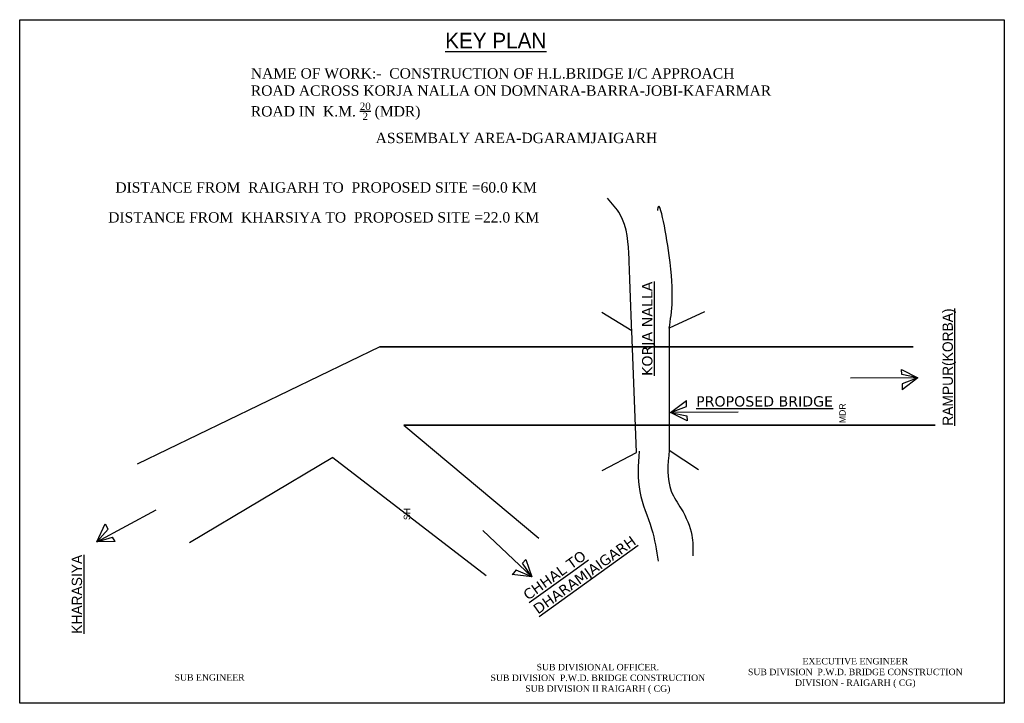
# Model space of a CAD drawing. Header units: millimetres. Extents: x 475395 to 477305, y 297144 to 298469.
import ezdxf

# ---------------------------------------------------------------- set-up
doc = ezdxf.new("R2010")
doc.units = ezdxf.units.MM
doc.header["$MEASUREMENT"] = 0

msp = doc.modelspace()

# ---------------------------------------------------------------- linework, layer by layer
at = {"color": 3}
for p, q in [((476093, 297835), (475622.3, 297607.7)), ((477105.4, 297791.3), (477137.3, 297774.9)), ((477106.2, 297781.6), (477105.4, 297791.3)), ((477137.3, 297774.9), (477106.2, 297781.6)), ((477137.3, 297774.9), (477006.3, 297774.5)), ((477137.3, 297774.9), (477106.5, 297763.6)), ((477106.5, 297763.6), (477106.7, 297752.1)), ((477137.3, 297774.9), (477106.7, 297752.1)), ((476657.5, 297708), (476688, 297731)), ((476688.3, 297719.4), (476688, 297731)), ((476657.4, 297708.4), (476788.4, 297709.1)), ((476657.5, 297708), (476688.3, 297719.4)), ((476689.5, 297691.8), (476657.5, 297708)), ((476657.5, 297708), (476688.6, 297701.4)), ((476688.6, 297701.4), (476689.5, 297691.8)), ((476140, 297683.2), (476401.7, 297464.2)), ((476002.1, 297620.3), (475724.1, 297455.2)), ((476002.1, 297620.3), (476299.9, 297391.6)), ((475544.2, 297457.2), (475659.6, 297519.1)), ((475544.2, 297457.2), (475560.5, 297491.7)), ((475544.2, 297457.2), (475566.1, 297481.6)), ((475566.1, 297481.6), (475560.8, 297491.5)), ((476388.1, 297389.3), (476292.9, 297479.3)), ((475544.2, 297457.2), (475574.8, 297465.9)), ((475580.1, 297457.7), (475544.2, 297457.2)), ((475580.1, 297457.7), (475574.8, 297465.9)), ((476370.2, 297415.5), (476376.3, 297423.1)), ((476376.3, 297423.1), (476388.1, 297389.3)), ((476358.1, 297402.8), (476349.8, 297393.4)), ((476388.1, 297389.3), (476358, 297402.3)), ((476388.1, 297389.3), (476370.2, 297415.5)), ((476388.1, 297389.3), (476350.2, 297393.8))]:
    msp.add_line(p, q, dxfattribs=at)
at = {"color": 3, "lineweight": 35}
for p, q in [((476093, 297835), (476536.8, 297835)), ((476536.8, 297835), (477128.1, 297835)), ((476140, 297683.2), (477170.5, 297683.2))]:
    msp.add_line(p, q, dxfattribs=at)
at = {"color": 3}
msp.add_lwpolyline([(475394.6, 298469.4), (477304.8, 298469.4), (477304.8, 297144), (475394.6, 297144)], close=True, dxfattribs=at)
at = {"color": 1}
for points in [[(476524.5, 297595.7), (476591.4, 297630.3), (476582.1, 297866.4), (476524.1, 297901.9)], [(476722.9, 297903.3), (476654.7, 297871.4), (476654.7, 297635.1), (476711.3, 297597.4)]]:
    msp.add_lwpolyline(points, dxfattribs=at)
at = {"color": 3}
for points in [[(476654.7, 297871.4), (476654.7, 298012.4), (476632.3, 298100.8), (476632.2, 298099.5)], [(476582.1, 297866.4), (476576.7, 298005.7), (476559.6, 298091.8), (476534.7, 298123.5)], [(476596.1, 297632.7), (476597.7, 297554.4), (476620.5, 297482), (476633.2, 297419.6)], [(476654.7, 297635.1), (476658.8, 297555.1), (476678, 297521), (476698.5, 297469.9), (476700.7, 297430.2)]]:
    msp.add_spline(points, degree=3, dxfattribs=at)

# ---------------------------------------------------------------- texts
at = {"color": 2, "attachment_point": 1}
for s, insert, char_height, width in [('{\\fVineta BT|b0|i0|c0|p82;\\L\\C256;KEY PLAN}', (476220.1, 298444), 30, 478.229), ('\\A1;{\\fTimes New Roman|b0|i0|c0|p18;\\C256;NAME OF WORK:-  CONSTRUCTION OF H.L.BRIDGE I/C APPROACH ROAD ACROSS KORJA NALLA ON DOMNARA-BARRA-JOBI-KAFARMAR ROAD IN  K.M. \\H0.7x;\\S20/2;\\H1.42857x; (MDR)}', (475843, 298375.3), 20, 1012.561), ('{\\fTimes New Roman|b0|i0|c0|p18;\\W8.11574;\\C256;    \\W1;ASSEMBALY AREA-DGARAMJAIGARH}', (475840, 298250.1), 20, 1012.561), ('{\\fTimes New Roman|b0|i0|c0|p18;\\W7.25932;\\C256;  \\W1;DISTANCE FROM  RAIGARH TO  PROPOSED SITE =60.0 KM}', (475470.5, 298154.2), 20, 1012.561), ('{\\fTimes New Roman|b0|i0|c0|p18;\\W6.64799;\\C256;  \\W1;DISTANCE FROM  KHARSIYA TO  PROPOSED SITE =22.0 KM}', (475465.9, 298096.2), 20, 1012.561), ('{\\fVerdana|b0|i0|c0|p34;\\L\\C256;PROPOSED BRIDGE}', (476706.9, 297739.4), 20, 305.263), ('{\\fTimes New Roman|b0|i0|c0|p18;\\W9.39843;\\C256;  \\W1;SUB ENGINEER}', (475606.4, 297200.4), 12.5, 305.263)]:
    msp.add_mtext(s, dxfattribs=dict(at, insert=insert, char_height=char_height, width=width))
at = {"color": 2, "width": 305.263, "attachment_point": 1}
for s, insert, char_height, rotation in [('{\\fVerdana|b0|i0|c0|p34;\\L\\C256;KORJA NALLA}', (476602, 297778.8), 20, 90), ('{\\fVineta BT|b0|i0|c0|p82;\\L\\C256;RAMPUR(KORBA)}', (477185, 297682.2), 20, 90), ('{\\fVineta BT|b0|i0|c0|p82;\\W6.99239;\\C256;  \\W1;MDR}', (476984.5, 297622.4), 12.5, 90), ('{\\fVineta BT|b0|i0|c0|p82;\\W7.8316;\\C256;  \\W1;SH}', (476139.7, 297426.6), 12.5, 90), ('{\\fVerdana|b0|i0|c0|p34;\\L\\C256;CHHAL TO DHARAMJAIGARH}', (476369, 297359.2), 20, 35.6725), ('{\\fVineta BT|b0|i0|c0|p82;\\L\\C256;KHARASIYA}', (475495.6, 297278.8), 20, 90)]:
    msp.add_mtext(s, dxfattribs=dict(at, insert=insert, char_height=char_height, rotation=rotation))
at = {"lineweight": 25, "char_height": 12.5, "width": 430.98, "attachment_point": 2}
for s, insert in [('{\\fTimes New Roman|b0|i0|c0|p18;EXECUTIVE ENGINEER\\PSUB DIVISION  P.W.D. BRIDGE CONSTRUCTION\\PDIVISION - RAIGARH ( CG)}', (477015.7, 297231.9)), ('{\\fTimes New Roman|b0|i0|c0|p18;SUB DIVISIONAL OFFICER. \\PSUB DIVISION  P.W.D. BRIDGE CONSTRUCTION\\PSUB DIVISION II RAIGARH ( CG)}', (476516.2, 297220.5))]:
    msp.add_mtext(s, dxfattribs=dict(at, insert=insert))

doc.saveas('drawing.dxf')
